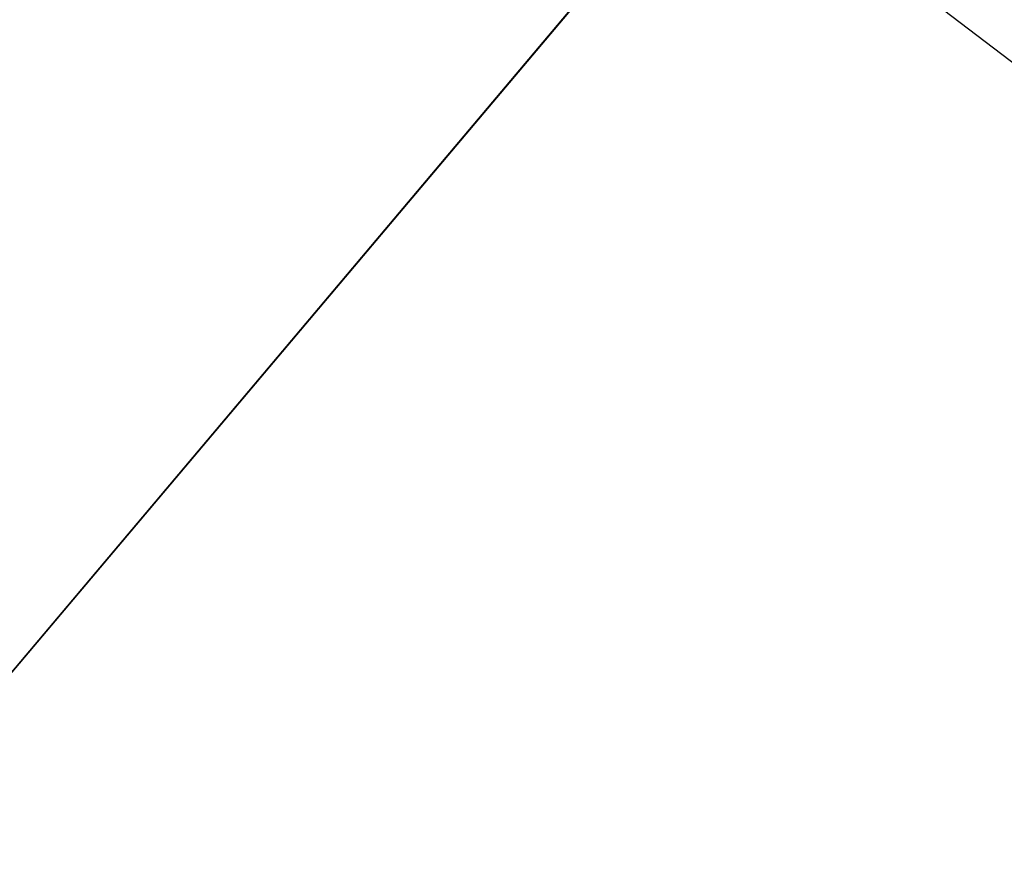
# Model space of a CAD drawing. Extents: x 1 to 221, y -110 to 110.
# Tile 252 of 256: x 90.9109 to 90.9503, y -23.939 to -23.9057. Entities that reach past the tile are written whole.
import ezdxf

# ---------------------------------------------------------------- set-up
doc = ezdxf.new("R2010")
doc.units = 0
doc.header["$LTSCALE"] = 25.4
doc.layers.get('0').update_dxf_attribs({"color": 13, "linetype": 'CONTINUOUS'})

# ---------------------------------------------------------------- blocks, each defined once
blk = doc.blocks.new('PEAR-M-8672_STL')
at = {"color": 7}
for p, q in [((91.30542, -23.463861, 8.476562), (84.991615, -30.94746, 11.898971)), ((91.30542, -23.463861, 8.476562), (84.991615, -30.94746, 11.898971)), ((84.508095, -31.520561, 10.044848), (90.93882, -23.898378, 6.559057)), ((84.508095, -31.520561, 10.044848), (90.93882, -23.898378, 6.559057)), ((93.339478, -25.732796, 6.559057), (90.93882, -23.898378, 6.559057)), ((93.339478, -25.732796, 6.559057), (90.93882, -23.898378, 6.559057))]:
    blk.add_line(p, q, dxfattribs=at)
mesh = blk.add_polyface(dxfattribs=at)
corners = [(97.555511, -16.055775, 4.045984), (93.339478, -25.732796, 6.559057), (90.93882, -23.898378, 6.559057), (99.168358, -17.288198, 4.045984)]
mesh.append_faces([[corners[k] for k in face] for face in [(0, 1, 2), (1, 0, 3)]], dxfattribs={"vtx0": -1, "color": 7})
mesh = blk.add_polyface(dxfattribs=at)
corners = [(88.726425, -21.84083, 6.559057), (84.508095, -31.520561, 10.044848), (81.590073, -28.806774, 10.044848), (90.93882, -23.898378, 6.559057)]
mesh.append_faces([[corners[k] for k in face] for face in [(0, 1, 2), (1, 0, 3)]], dxfattribs={"vtx0": -1, "color": 7})
blk = doc.blocks.new('GRUPUJ_2')
at = {"color": 0}
blk.add_blockref('PEAR-M-8672_STL', (-1.163597, 109.905838, -2.021527), dxfattribs=at)

msp = doc.modelspace()

# ---------------------------------------------------------------- block references
at = {"color": 0}
msp.add_blockref('GRUPUJ_2', (1.163597, -109.905838, 2.021527), dxfattribs=at)

doc.saveas('drawing.dxf')
